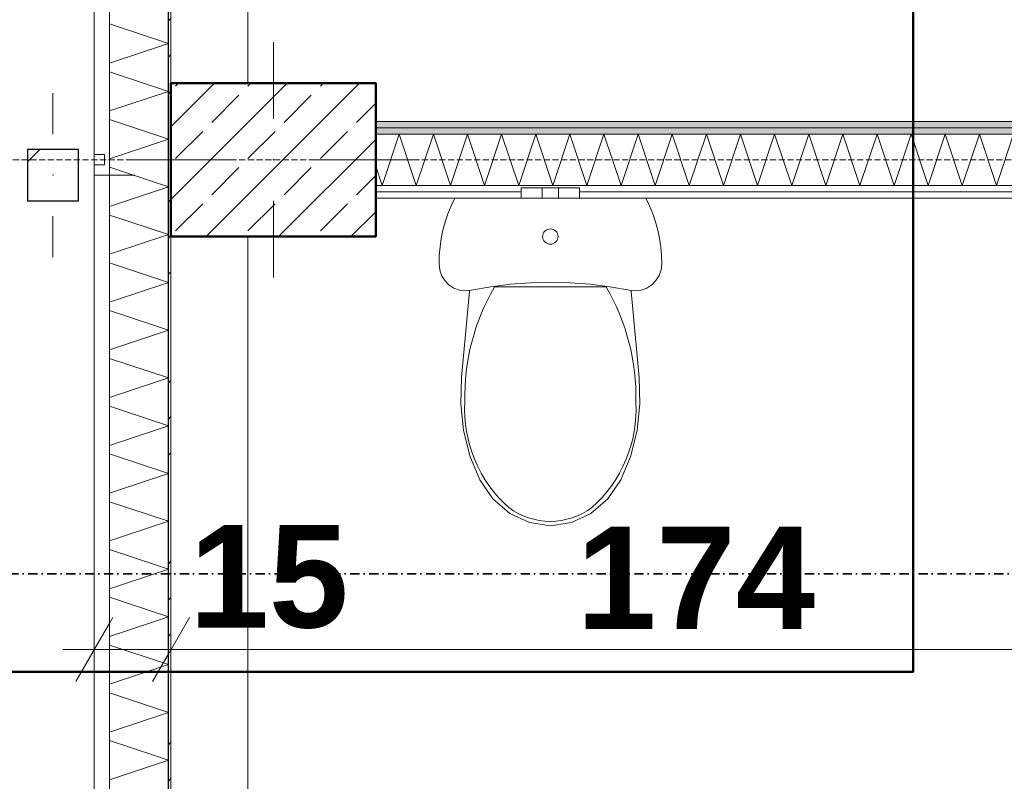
# Model space of a CAD drawing. Extents: x -7314 to 11761, y 144 to 9383.
# Tile 17 of 193: x 884 to 1077, y 2465 to 2614. Entities that reach past the tile are written whole.
import ezdxf
from ezdxf.xclip import XClip

# ---------------------------------------------------------------- set-up
doc = ezdxf.new("R2010")
doc.units = 0
doc.header["$MEASUREMENT"] = 0
doc.header["$XCLIPFRAME"] = 0
for name, pattern in [('Krawędzie ukryte', [68, 48, -20]), ('Kropki i Kreski', [144, 72, -36, 0, -36]), ('Wipeout_Contour', [20000, 0, -20000])]:
    doc.linetypes.add(name, pattern=pattern)
for name, color, linetype in [('_FORMA - struktura elewacja', 7, 'Continuous'), ('FORMA - Arch 01 - 220-A Ściany', 7, 'Continuous'), ('FORMA - Arch 01 - 410-K Osie', 7, 'Continuous'), ('FORMA - Arch 01 - 440-K Słupy', 7, 'Continuous'), ('FORMA - Arch 01 - 540-I Ogrzewanie', 7, 'Continuous'), ('FORMA - Arch 01 - PZT-5 Opisy ogólne', 7, 'Continuous'), ('FORMA - Arch 02 - Strefy', 7, 'Continuous'), ('FORMA - Arch 02 - Ściany zewnętrzne', 7, 'Continuous'), ('FORMA - Arch 04 - Wymiary ogólne', 7, 'Continuous')]:
    doc.layers.add(name, color=color, linetype=linetype)
doc.styles.add('STYL_AUTOMATYCZNY_9', font='arial.ttf')
pattern_1 = [(0, (4185.3, -5972.398), (0, 7.5), [0, -7.5])]

# ---------------------------------------------------------------- blocks, each defined once
blk = doc.blocks.new('*X361')
at = {"layer": 'FORMA - Arch 01 - 220-A Ściany', "color": 7, "linetype": 'Continuous', "lineweight": 5, "ltscale": 0.025}
for p, q in [((902.04, 2613.44), (913.54, 2609.6)), ((913.54, 2609.6), (902.04, 2605.77)), ((902.04, 2604.1), (913.54, 2600.27)), ((913.54, 2600.27), (902.04, 2596.44)), ((902.04, 2594.77), (913.54, 2590.94)), ((913.54, 2590.94), (902.04, 2587.1)), ((902.04, 2585.44), (913.54, 2581.6)), ((913.54, 2581.6), (902.04, 2577.77)), ((902.04, 2576.1), (913.54, 2572.27)), ((913.54, 2572.27), (902.04, 2568.44)), ((902.04, 2566.77), (913.54, 2562.94)), ((913.54, 2562.94), (902.04, 2559.1)), ((902.04, 2557.44), (913.54, 2553.6)), ((913.54, 2553.6), (902.04, 2549.77)), ((902.04, 2548.1), (913.54, 2544.27)), ((913.54, 2544.27), (902.04, 2540.44)), ((902.04, 2538.77), (913.54, 2534.94)), ((913.54, 2534.94), (902.04, 2531.1)), ((902.04, 2529.44), (913.54, 2525.6)), ((913.54, 2525.6), (902.04, 2521.77)), ((902.04, 2520.1), (913.54, 2516.27)), ((913.54, 2516.27), (902.04, 2512.44)), ((902.04, 2510.77), (913.54, 2506.94)), ((913.54, 2506.94), (902.04, 2503.1)), ((902.04, 2501.44), (913.54, 2497.6)), ((913.54, 2497.6), (902.04, 2493.77)), ((902.04, 2492.1), (913.54, 2488.27)), ((913.54, 2488.27), (902.04, 2484.44)), ((902.04, 2482.77), (913.54, 2478.94)), ((913.54, 2478.94), (902.04, 2475.1)), ((902.04, 2473.44), (913.54, 2469.6)), ((913.54, 2469.6), (902.04, 2465.77))]:
    blk.add_line(p, q, dxfattribs=at)
blk = doc.blocks.new('*X374')
at = {"layer": 'FORMA - Arch 01 - 220-A Ściany', "color": 7, "linetype": 'Continuous', "lineweight": 5, "ltscale": 0.025}
for p, q in [((955.3, 2581.9), (958.63, 2591.9)), ((958.63, 2591.9), (961.97, 2581.9)), ((961.97, 2581.9), (965.3, 2591.9)), ((965.3, 2591.9), (968.63, 2581.9)), ((968.63, 2581.9), (971.97, 2591.9)), ((971.97, 2591.9), (975.3, 2581.9)), ((975.3, 2581.9), (978.63, 2591.9)), ((978.63, 2591.9), (981.97, 2581.9)), ((981.97, 2581.9), (985.3, 2591.9)), ((985.3, 2591.9), (988.63, 2581.9)), ((988.63, 2581.9), (991.97, 2591.9)), ((991.97, 2591.9), (995.3, 2581.9)), ((995.3, 2581.9), (998.63, 2591.9)), ((998.63, 2591.9), (1001.97, 2581.9)), ((1001.97, 2581.9), (1005.3, 2591.9)), ((1005.3, 2591.9), (1008.63, 2581.9)), ((1008.63, 2581.9), (1011.97, 2591.9)), ((1011.97, 2591.9), (1015.3, 2581.9)), ((1015.3, 2581.9), (1018.63, 2591.9)), ((1018.63, 2591.9), (1021.97, 2581.9)), ((1021.97, 2581.9), (1025.3, 2591.9)), ((1025.3, 2591.9), (1028.63, 2581.9)), ((1028.63, 2581.9), (1031.97, 2591.9)), ((1031.97, 2591.9), (1035.3, 2581.9)), ((1035.3, 2581.9), (1038.63, 2591.9)), ((1038.63, 2591.9), (1041.97, 2581.9)), ((1041.97, 2581.9), (1045.3, 2591.9)), ((1045.3, 2591.9), (1048.63, 2581.9)), ((1048.63, 2581.9), (1051.97, 2591.9)), ((1051.97, 2591.9), (1055.3, 2581.9)), ((1055.3, 2581.9), (1058.63, 2591.9)), ((1058.63, 2591.9), (1061.97, 2581.9)), ((1061.97, 2581.9), (1065.3, 2591.9)), ((1065.3, 2591.9), (1068.63, 2581.9)), ((1068.63, 2581.9), (1071.97, 2591.9)), ((1071.97, 2591.9), (1075.3, 2581.9)), ((1075.3, 2581.9), (1078.63, 2591.9)), ((1078.63, 2591.9), (1081.97, 2581.9)), ((1081.97, 2581.9), (1085.3, 2591.9)), ((1085.3, 2591.9), (1088.63, 2581.9)), ((954.04, 2585.67), (955.3, 2581.9)), ((1088.63, 2581.9), (1090.29, 2586.87))]:
    blk.add_line(p, q, dxfattribs=at)
blk = doc.blocks.new('Rysunek_1_1', base_point=(4185.3, -5972.4))
at = {"layer": '_FORMA - struktura elewacja', "color": 1, "linetype": 'Continuous', "lineweight": 13, "ltscale": 0.025}
for p, q in [((890.99, 2591.9), (890.99, 2599.9)), ((890.99, 2575.9), (890.99, 2567.9))]:
    blk.add_line(p, q, dxfattribs=at)
at = {"color": 254, "linetype": 'Wipeout_Contour', "lineweight": 0, "ltscale": 10932.813116}
blk.add_wipeout([(885.99, 2588.9), (885.99, 2578.9), (895.99, 2578.9), (895.99, 2588.9)], dxfattribs=at).dxf.layer = '_FORMA - struktura elewacja'
at = {"color": 254, "linetype": 'Wipeout_Contour', "lineweight": 0, "ltscale": 18256.97488}
blk.add_wipeout([(899.04, 7923.64), (899.04, 721.9), (902.04, 721.9), (902.04, 7923.64)], dxfattribs=at).dxf.layer = 'FORMA - Arch 01 - 220-A Ściany'
at = {"color": 254, "linetype": 'Wipeout_Contour', "lineweight": 0, "ltscale": 13912.844038}
blk.add_wipeout([(954.04, 2593.15), (3294.06, 2593.15), (3294.69, 2594.4), (954.04, 2594.4)], dxfattribs=at).dxf.layer = 'FORMA - Arch 01 - 220-A Ściany'
at = {"color": 254, "linetype": 'Wipeout_Contour', "lineweight": 0, "ltscale": 13437.202621}
blk.add_wipeout([(1323.04, 2579.4), (914.04, 2579.4), (914.04, 2385.4), (914.04, 2366.15), (1323.04, 2366.15)], dxfattribs=at).dxf.layer = 'FORMA - Arch 02 - Strefy'
at = {"layer": '_FORMA - struktura elewacja', "linetype": 'Continuous', "lineweight": 13}
h = blk.add_hatch(dxfattribs=at)
h.set_pattern_fill('Beton_zbrojony_0001', color=251, style=0, pattern_type=2)
h.set_pattern_definition([(45, (4185.3, -5972.398), (-18.384776, 18.384776), []), (45, (4176.107, -5963.206), (-18.384776, 18.384776), [19.5, -6.5])])
h.paths.add_polyline_path([(885.99, 2588.9), (885.99, 2578.9), (895.99, 2578.9), (895.99, 2588.9)])
at = {"layer": 'FORMA - Arch 01 - 220-A Ściany', "linetype": 'Continuous', "lineweight": 5}
h = blk.add_hatch(dxfattribs=at)
h.set_pattern_fill('Gips_0001', style=0, pattern_type=2)
h.set_pattern_definition(pattern_1)
h.paths.add_polyline_path([(954.04, 2593.15), (3294.06, 2593.15), (3294.69, 2594.4), (954.04, 2594.4)])
at = {"layer": '_FORMA - struktura elewacja', "color": 7, "linetype": 'Continuous', "lineweight": 25, "ltscale": 0.025, "flags": 128}
blk.add_lwpolyline([(885.99, 2588.9), (885.99, 2578.9), (895.99, 2578.9), (895.99, 2588.9)], close=True, dxfattribs=at)
at = {"layer": '_FORMA - struktura elewacja', "color": 1, "linetype": 'Continuous', "lineweight": 13, "ltscale": 0.025}
blk.add_point((890.99, 2583.9), dxfattribs=at)
at = {"layer": 'FORMA - Arch 01 - 220-A Ściany', "color": 7, "linetype": 'Continuous', "lineweight": 18, "ltscale": 0.025}
blk.add_line((902.04, 7923.64), (902.04, 721.9), dxfattribs=at)
at = {"layer": 'FORMA - Arch 01 - 220-A Ściany', "color": 7, "linetype": 'Continuous', "lineweight": 15, "ltscale": 0.025, "flags": 128}
blk.add_lwpolyline([(3294.69, 2594.4), (954.04, 2594.4)], dxfattribs=at)
at = {"color": 254, "linetype": 'Wipeout_Contour', "lineweight": 0, "ltscale": 8513.493381}
blk.add_wipeout([(913.54, 950.9), (914.04, 950.9), (914.04, 2792.43), (913.54, 2792.43)], dxfattribs=at).dxf.layer = 'FORMA - Arch 01 - 220-A Ściany'
at = {"color": 254, "linetype": 'Wipeout_Contour', "lineweight": 0, "ltscale": 11101.443371}
blk.add_wipeout([(1087.79, 2580.65), (954.04, 2580.65), (954.04, 2579.4), (1087.79, 2579.4)], dxfattribs=at).dxf.layer = 'FORMA - Arch 01 - 220-A Ściany'
at = {"layer": 'FORMA - Arch 01 - 220-A Ściany', "linetype": 'Continuous', "lineweight": 5}
h = blk.add_hatch(dxfattribs=at)
h.set_pattern_fill('Aluminium_0001', style=0, pattern_type=2)
h.set_pattern_definition([(45, (4185.3, -5972.398), (-17.67767, 17.67767), []), (45, (4181.764, -5968.863), (-17.67767, 17.67767), []), (45, (4178.229, -5965.327), (-17.67767, 17.67767), [])])
h.paths.add_polyline_path([(913.54, 950.9), (914.04, 950.9), (914.04, 2792.43), (913.54, 2792.43)])
h = blk.add_hatch(dxfattribs=at)
h.set_pattern_fill('Gips_0001', style=0, pattern_type=2)
h.set_pattern_definition(pattern_1)
h.paths.add_polyline_path([(1087.79, 2580.65), (954.04, 2580.65), (954.04, 2579.4), (1087.79, 2579.4)])
at = {"layer": 'FORMA - Arch 01 - 220-A Ściany', "color": 7, "linetype": 'Continuous', "lineweight": 15, "ltscale": 0.025, "flags": 128}
blk.add_lwpolyline([(954.04, 2579.4), (1087.79, 2579.4)], dxfattribs=at)
at = {"color": 254, "linetype": 'Wipeout_Contour', "lineweight": 0, "ltscale": 18256.97488}
blk.add_wipeout([(899.04, 7923.64), (899.04, 721.9), (902.04, 721.9), (902.04, 7923.64)], dxfattribs=at).dxf.layer = 'FORMA - Arch 01 - 220-A Ściany'
at = {"color": 254, "linetype": 'Wipeout_Contour', "lineweight": 0, "ltscale": 13908.170612}
blk.add_wipeout([(954.04, 2591.9), (3293.83, 2591.9), (3294.02, 2593.08), (954.04, 2593.15)], dxfattribs=at).dxf.layer = 'FORMA - Arch 01 - 220-A Ściany'
at = {"layer": 'FORMA - Arch 01 - 220-A Ściany', "linetype": 'Continuous', "lineweight": 5}
h = blk.add_hatch(dxfattribs=at)
h.set_pattern_fill('Gips_0001', style=0, pattern_type=2)
h.set_pattern_definition(pattern_1)
h.paths.add_polyline_path([(954.04, 2591.9), (3293.83, 2591.9), (3294.02, 2593.08), (954.04, 2593.15)])
at = {"layer": 'FORMA - Arch 01 - 220-A Ściany', "color": 7, "linetype": 'Continuous', "lineweight": 13, "ltscale": 0.025}
for p, q in [((899.04, 7923.64), (899.04, 721.9)), ((3294.06, 2593.15), (954.04, 2593.15))]:
    blk.add_line(p, q, dxfattribs=at)
at = {"layer": 'FORMA - Arch 01 - 220-A Ściany', "color": 7, "linetype": 'Continuous', "lineweight": 18, "ltscale": 0.025, "flags": 128}
blk.add_lwpolyline([(899.04, 7923.64), (902.04, 7923.64), (902.04, 721.9), (899.04, 721.9)], close=True, dxfattribs=at)
at = {"color": 254, "linetype": 'Wipeout_Contour', "lineweight": 0, "ltscale": 11107.063148}
blk.add_wipeout([(1089.04, 2581.9), (954.04, 2581.9), (954.04, 2580.65), (1089.04, 2580.65)], dxfattribs=at).dxf.layer = 'FORMA - Arch 01 - 220-A Ściany'
at = {"layer": 'FORMA - Arch 01 - 220-A Ściany', "linetype": 'Continuous', "lineweight": 5}
h = blk.add_hatch(dxfattribs=at)
h.set_pattern_fill('Gips_0001', style=0, pattern_type=2)
h.set_pattern_definition(pattern_1)
h.paths.add_polyline_path([(1089.04, 2581.9), (954.04, 2581.9), (954.04, 2580.65), (1089.04, 2580.65)])
at = {"layer": 'FORMA - Arch 01 - 220-A Ściany', "color": 7, "linetype": 'Continuous', "lineweight": 13, "ltscale": 0.025}
blk.add_line((954.04, 2580.65), (1089.04, 2580.65), dxfattribs=at)
at = {"color": 254, "linetype": 'Wipeout_Contour', "lineweight": 0, "ltscale": 18256.97488}
blk.add_wipeout([(899.04, 7923.64), (899.04, 721.9), (902.04, 721.9), (902.04, 7923.64)], dxfattribs=at).dxf.layer = 'FORMA - Arch 01 - 220-A Ściany'
at = {"layer": 'FORMA - Arch 01 - 220-A Ściany', "color": 7, "linetype": 'Continuous', "lineweight": 18, "ltscale": 0.025}
blk.add_line((902.04, 4618.9), (902.04, 721.9), dxfattribs=at)
at = {"color": 254, "linetype": 'Wipeout_Contour', "lineweight": 0, "ltscale": 11128.955487}
blk.add_wipeout([(1090.29, 2591.9), (954.04, 2591.9), (954.04, 2581.9), (1090.29, 2581.9)], dxfattribs=at).dxf.layer = 'FORMA - Arch 01 - 220-A Ściany'
at = {"layer": 'FORMA - Arch 01 - 220-A Ściany', "color": 7, "linetype": 'Continuous', "lineweight": 13, "ltscale": 0.025}
for p, q in [((1090.29, 2591.9), (954.04, 2591.9)), ((954.04, 2581.9), (1090.29, 2581.9))]:
    blk.add_line(p, q, dxfattribs=at)
at = {"color": 7, "linetype": 'Continuous', "lineweight": 13, "ltscale": 0.025}
blk.add_blockref('*X374', (0, 0), dxfattribs=at)
at = {"color": 254, "linetype": 'Wipeout_Contour', "lineweight": 0, "ltscale": 18256.97488}
blk.add_wipeout([(899.04, 7923.64), (899.04, 721.9), (902.04, 721.9), (902.04, 7923.64)], dxfattribs=at).dxf.layer = 'FORMA - Arch 01 - 220-A Ściany'
at = {"layer": 'FORMA - Arch 01 - 220-A Ściany', "color": 7, "linetype": 'Continuous', "lineweight": 13, "ltscale": 0.025}
blk.add_line((899.04, 7923.64), (899.04, 721.9), dxfattribs=at)
at = {"layer": 'FORMA - Arch 01 - 220-A Ściany', "color": 7, "linetype": 'Continuous', "lineweight": 18, "ltscale": 0.025, "flags": 128}
blk.add_lwpolyline([(899.04, 7923.64), (902.04, 7923.64), (902.04, 721.9), (899.04, 721.9)], close=True, dxfattribs=at)
at = {"color": 254, "linetype": 'Wipeout_Contour', "lineweight": 0, "ltscale": 11045.577009}
blk.add_wipeout([(982.45, 2579.4), (984.12, 2579.4), (984.12, 2581.4), (982.45, 2581.4)], dxfattribs=at).dxf.layer = 'FORMA - Arch 01 - 540-I Ogrzewanie'
at = {"color": 254, "linetype": 'Wipeout_Contour', "lineweight": 0, "ltscale": 11050.569035}
blk.add_wipeout([(986.55, 2579.4), (987.02, 2579.4), (987.02, 2581.4), (986.55, 2581.4)], dxfattribs=at).dxf.layer = 'FORMA - Arch 01 - 540-I Ogrzewanie'
at = {"layer": 'FORMA - Arch 01 - 540-I Ogrzewanie', "color": 6, "linetype": 'Continuous', "lineweight": 15, "ltscale": 0.025}
blk.add_line((982.45, 2579.4), (982.45, 2581.4), dxfattribs=at)
at = {"color": 254, "linetype": 'Wipeout_Contour', "lineweight": 0, "ltscale": 12755.502226}
blk.add_wipeout([(902.04, 950.9), (911.04, 950.9), (913.54, 950.9), (913.54, 2792.43), (911.04, 2792.43), (902.04, 2792.43)], dxfattribs=at).dxf.layer = 'FORMA - Arch 01 - 220-A Ściany'
at = {"color": 254, "linetype": 'Wipeout_Contour', "lineweight": 0, "ltscale": 10876.691148}
blk.add_wipeout([(899.04, 2566.9), (899.04, 2564.9), (901.04, 2564.9), (901.04, 2566.9)], dxfattribs=at).dxf.layer = 'FORMA - Arch 01 - 220-A Ściany'
at = {"color": 254, "linetype": 'Wipeout_Contour', "lineweight": 0, "ltscale": 11051.712531}
blk.add_wipeout([(987.02, 2579.4), (988.15, 2579.4), (988.15, 2581.4), (987.02, 2581.4)], dxfattribs=at).dxf.layer = 'FORMA - Arch 01 - 540-I Ogrzewanie'
at = {"layer": 'FORMA - Arch 01 - 220-A Ściany', "color": 7, "linetype": 'Continuous', "lineweight": 25, "ltscale": 0.025}
blk.add_line((913.54, 950.9), (913.54, 2792.43), dxfattribs=at)
at = {"layer": 'FORMA - Arch 01 - 220-A Ściany', "color": 7, "linetype": 'Continuous', "lineweight": 15, "ltscale": 0.025, "flags": 128}
for points in [[(914.04, 950.9), (914.04, 2792.43)], [(914.04, 2594.4), (914.04, 2579.4)]]:
    blk.add_lwpolyline(points, dxfattribs=at)
at = {"color": 7, "linetype": 'Continuous', "lineweight": 13, "ltscale": 0.025}
blk.add_blockref('*X361', (0, 0), dxfattribs=at)
at = {"color": 254, "linetype": 'Wipeout_Contour', "lineweight": 0, "ltscale": 11048.499946}
blk.add_wipeout([(984.12, 2579.4), (986.55, 2579.4), (986.55, 2581.4), (984.12, 2581.4)], dxfattribs=at).dxf.layer = 'FORMA - Arch 01 - 540-I Ogrzewanie'
at = {"color": 254, "linetype": 'Wipeout_Contour', "lineweight": 0, "ltscale": 11053.330933}
blk.add_wipeout([(988.15, 2579.4), (989.28, 2579.4), (989.28, 2581.4), (988.15, 2581.4)], dxfattribs=at).dxf.layer = 'FORMA - Arch 01 - 540-I Ogrzewanie'
at = {"layer": 'FORMA - Arch 01 - 540-I Ogrzewanie', "color": 6, "linetype": 'Continuous', "lineweight": 15, "ltscale": 0.025}
for p, q in [((982.45, 2581.4), (984.12, 2581.4)), ((984.12, 2581.4), (986.55, 2581.4)), ((986.55, 2581.4), (987.02, 2581.4)), ((986.55, 2579.4), (986.55, 2581.4)), ((987.02, 2581.4), (988.15, 2581.4)), ((982.45, 2579.4), (984.12, 2579.4)), ((984.12, 2579.4), (986.55, 2579.4)), ((986.55, 2579.4), (987.02, 2579.4)), ((987.02, 2579.4), (988.15, 2579.4))]:
    blk.add_line(p, q, dxfattribs=at)
at = {"color": 254, "linetype": 'Wipeout_Contour', "lineweight": 0, "ltscale": 10481.606042}
blk.add_wipeout([(899.04, 3986.46), (899.04, 721.9), (902.04, 721.9), (902.04, 3986.46)], dxfattribs=at).dxf.layer = 'FORMA - Arch 01 - 220-A Ściany'
at = {"color": 254, "linetype": 'Wipeout_Contour', "lineweight": 0, "ltscale": 11054.476205}
blk.add_wipeout([(989.28, 2579.4), (989.75, 2579.4), (989.75, 2581.4), (989.28, 2581.4)], dxfattribs=at).dxf.layer = 'FORMA - Arch 01 - 540-I Ogrzewanie'
at = {"color": 254, "linetype": 'Wipeout_Contour', "lineweight": 0, "ltscale": 11401.684256}
blk.add_wipeout([(929.04, 2792.43), (914.04, 2792.43), (914.04, 2601.9), (929.04, 2601.9)], dxfattribs=at).dxf.layer = 'FORMA - Arch 02 - Ściany zewnętrzne'
at = {"color": 254, "linetype": 'Wipeout_Contour', "lineweight": 0, "ltscale": 10542.586458}
blk.add_wipeout([(914.04, 2366.15), (929.04, 2366.15), (929.04, 2571.9), (914.04, 2571.9)], dxfattribs=at).dxf.layer = 'FORMA - Arch 02 - Ściany zewnętrzne'
at = {"layer": 'FORMA - Arch 01 - 220-A Ściany', "color": 7, "linetype": 'Continuous', "lineweight": 18, "ltscale": 0.025}
blk.add_line((902.04, 2792.43), (902.04, 950.9), dxfattribs=at)
at = {"layer": 'FORMA - Arch 02 - Ściany zewnętrzne', "color": 7, "linetype": 'Continuous', "lineweight": 13, "ltscale": 0.025, "flags": 128}
for points in [[(914.04, 2792.43), (914.04, 2601.9)], [(929.04, 2601.9), (929.04, 2792.43)], [(914.04, 2571.9), (914.04, 2366.15)], [(929.04, 2366.15), (929.04, 2571.9)]]:
    blk.add_lwpolyline(points, dxfattribs=at)
at = {"layer": 'FORMA - Arch 04 - Wymiary ogólne', "color": 154, "linetype": 'Continuous', "lineweight": 13, "ltscale": 0.025}
for p, q in [((914.04, 2500.62), (914.04, 2481.87)), ((910.43, 2484.99), (917.65, 2497.49)), ((1087.79, 2491.24), (914.04, 2491.24))]:
    blk.add_line(p, q, dxfattribs=at)
at = {"layer": 'FORMA - Arch 04 - Wymiary ogólne', "color": 154, "linetype": 'Continuous', "lineweight": 13, "insert": (917.65, 2495.24), "char_height": 20, "width": 30.509, "attachment_point": 7, "style": 'STYL_AUTOMATYCZNY_9'}
blk.add_mtext('\\A1;{\\pql;\\fArial|b1|i0|c238|p0;\\W1.000000;15}', dxfattribs=at)
at = {"color": 254, "linetype": 'Wipeout_Contour', "lineweight": 0, "ltscale": 10955.991471}
blk.add_wipeout([(899.04, 2587.9), (899.04, 2585.9), (901.04, 2585.9), (901.04, 2587.9)], dxfattribs=at).dxf.layer = 'FORMA - Arch 01 - 220-A Ściany'
at = {"color": 254, "linetype": 'Wipeout_Contour', "lineweight": 0, "ltscale": 10876.691148}
blk.add_wipeout([(899.04, 2566.9), (899.04, 2564.9), (901.04, 2564.9), (901.04, 2566.9)], dxfattribs=at).dxf.layer = 'FORMA - Arch 01 - 220-A Ściany'
at = {"color": 254, "linetype": 'Wipeout_Contour', "lineweight": 0, "ltscale": 11056.554267}
blk.add_wipeout([(989.75, 2581.4), (989.75, 2579.4), (992.18, 2579.4), (992.18, 2581.4)], dxfattribs=at).dxf.layer = 'FORMA - Arch 01 - 540-I Ogrzewanie'
at = {"layer": 'FORMA - Arch 01 - 220-A Ściany', "color": 7, "linetype": 'Continuous', "lineweight": 13, "ltscale": 0.025}
blk.add_line((899.04, 2566.9), (899.04, 2564.9), dxfattribs=at)
at = {"layer": 'FORMA - Arch 01 - 220-A Ściany', "color": 7, "linetype": 'Continuous', "lineweight": 18, "ltscale": 0.025, "flags": 128}
blk.add_lwpolyline([(899.04, 2566.9), (901.04, 2566.9), (901.04, 2564.9), (899.04, 2564.9)], close=True, dxfattribs=at)
at = {"layer": 'FORMA - Arch 01 - 540-I Ogrzewanie', "color": 6, "linetype": 'Continuous', "lineweight": 15, "ltscale": 0.025}
for p, q in [((988.15, 2581.4), (989.28, 2581.4)), ((989.28, 2581.4), (989.75, 2581.4)), ((989.75, 2579.4), (989.75, 2581.4)), ((988.15, 2579.4), (989.28, 2579.4)), ((989.28, 2579.4), (989.75, 2579.4))]:
    blk.add_line(p, q, dxfattribs=at)
at = {"color": 254, "linetype": 'Wipeout_Contour', "lineweight": 0, "ltscale": 11001.699031}
blk.add_wipeout([(914.04, 2571.9), (954.04, 2571.9), (954.04, 2601.9), (914.04, 2601.9)], dxfattribs=at).dxf.layer = 'FORMA - Arch 01 - 440-K Słupy'
at = {"color": 254, "linetype": 'Wipeout_Contour', "lineweight": 0, "ltscale": 11059.496281}
blk.add_wipeout([(992.18, 2579.4), (993.85, 2579.4), (993.85, 2581.4), (992.18, 2581.4)], dxfattribs=at).dxf.layer = 'FORMA - Arch 01 - 540-I Ogrzewanie'
at = {"layer": 'FORMA - Arch 01 - 440-K Słupy', "linetype": 'Continuous', "lineweight": 5}
h = blk.add_hatch(dxfattribs=at)
h.set_pattern_fill('beton_zbrojony_gęsty_0001', style=0, pattern_type=2)
h.set_pattern_definition([(45, (4185.3, -5972.398), (-7.071068, 7.071068), []), (45, (4181.764, -5968.863), (-7.071068, 7.071068), [7.5, -2.5])])
h.paths.add_polyline_path([(914.04, 2571.9), (954.04, 2571.9), (954.04, 2601.9), (914.04, 2601.9)])
at = {"layer": 'FORMA - Arch 01 - 410-K Osie', "color": 7, "linetype": 'Krawędzie ukryte', "lineweight": 13, "ltscale": 0.025}
blk.add_line((914.04, 567.07), (914.04, 8978.35), dxfattribs=at)
at = {"layer": 'FORMA - Arch 01 - 440-K Słupy', "color": 1, "linetype": 'Continuous', "lineweight": 13, "ltscale": 0.025}
for p, q in [((934.04, 2594.9), (934.04, 2609.9)), ((926.04, 2586.9), (906.04, 2586.9)), ((942.04, 2586.9), (962.04, 2586.9)), ((934.04, 2578.9), (934.04, 2563.9))]:
    blk.add_line(p, q, dxfattribs=at)
at = {"layer": 'FORMA - Arch 01 - 440-K Słupy', "color": 7, "linetype": 'Continuous', "lineweight": 25, "ltscale": 0.025, "flags": 128}
blk.add_lwpolyline([(914.04, 2571.9), (954.04, 2571.9), (954.04, 2601.9), (914.04, 2601.9)], dxfattribs=at)
at = {"layer": 'FORMA - Arch 01 - 440-K Słupy', "color": 1, "linetype": 'Continuous', "lineweight": 13, "ltscale": 0.025}
blk.add_point((934.04, 2586.9), dxfattribs=at)
at = {"layer": 'FORMA - Arch 01 - 540-I Ogrzewanie', "color": 6, "linetype": 'Continuous', "lineweight": 15, "ltscale": 0.025}
for p, q in [((989.75, 2581.4), (992.18, 2581.4)), ((992.18, 2581.4), (993.85, 2581.4)), ((993.85, 2579.4), (993.85, 2581.4)), ((989.75, 2579.4), (992.18, 2579.4)), ((992.18, 2579.4), (993.85, 2579.4))]:
    blk.add_line(p, q, dxfattribs=at)
at = {"color": 254, "linetype": 'Wipeout_Contour', "lineweight": 0, "ltscale": 10481.606042}
blk.add_wipeout([(899.04, 3986.46), (899.04, 721.9), (902.04, 721.9), (902.04, 3986.46)], dxfattribs=at).dxf.layer = 'FORMA - Arch 01 - 220-A Ściany'
at = {"layer": '_FORMA - struktura elewacja', "color": 1, "linetype": 'Continuous', "lineweight": 13, "ltscale": 0.025}
blk.add_line((898.99, 2583.9), (906.99, 2583.9), dxfattribs=at)
at = {"layer": 'FORMA - Arch 01 - 220-A Ściany', "color": 7, "linetype": 'Continuous', "lineweight": 13, "ltscale": 0.025}
blk.add_line((899.04, 3986.46), (899.04, 721.9), dxfattribs=at)
at = {"layer": 'FORMA - Arch 01 - 220-A Ściany', "color": 7, "linetype": 'Continuous', "lineweight": 18, "ltscale": 0.025, "flags": 128}
blk.add_lwpolyline([(899.04, 3986.46), (902.04, 3986.46), (902.04, 721.9), (899.04, 721.9)], close=True, dxfattribs=at)
at = {"layer": 'FORMA - Arch 01 - PZT-5 Opisy ogólne', "color": 7, "linetype": 'Kropki i Kreski', "lineweight": 35, "ltscale": 0.025}
blk.add_line((701.17, 2505.98), (3901.95, 2505.98), dxfattribs=at)
at = {"layer": 'FORMA - Arch 04 - Wymiary ogólne', "color": 154, "linetype": 'Continuous', "lineweight": 13, "ltscale": 0.025}
for p, q in [((899.04, 2500.62), (899.04, 2481.87)), ((902.65, 2497.49), (895.43, 2484.99)), ((899.04, 2491.24), (892.93, 2491.24)), ((914.04, 2491.24), (899.04, 2491.24))]:
    blk.add_line(p, q, dxfattribs=at)
at = {"color": 254, "linetype": 'Wipeout_Contour', "lineweight": 0, "ltscale": 51654.603131}
blk.add_wipeout([(971.21, 2534.05), (972.45, 2529.08), (974.35, 2524.39), (976.91, 2520.67), (980.21, 2517.81), (984.05, 2516.02), (988.15, 2515.4), (992.26, 2516.02), (996.09, 2517.81), (999.39, 2520.67), (1001.95, 2524.39), (1003.85, 2529.08), (1005.09, 2534.05), (1005.64, 2539.19), (1005.49, 2544.36), (1002.25, 2579.4), (974.05, 2579.4), (970.82, 2544.36), (970.66, 2539.19)], dxfattribs=at).dxf.layer = 'FORMA - Arch 01 - 540-I Ogrzewanie'
at = {"layer": 'FORMA - Arch 01 - 540-I Ogrzewanie', "color": 6, "linetype": 'Continuous', "lineweight": 15, "ltscale": 0.025}
for p, q in [((988.15, 2562.09), (977.26, 2562.09)), ((999.04, 2562.09), (988.15, 2562.09))]:
    blk.add_line(p, q, dxfattribs=at)
at = {"layer": 'FORMA - Arch 01 - 540-I Ogrzewanie', "color": 6, "linetype": 'Continuous', "lineweight": 15, "ltscale": 0.025, "flags": 128}
blk.add_lwpolyline([(971.21, 2534.05), (972.45, 2529.08), (974.35, 2524.39), (976.91, 2520.67), (980.21, 2517.81), (984.05, 2516.02), (988.15, 2515.4), (992.26, 2516.02), (996.09, 2517.81), (999.39, 2520.67), (1001.95, 2524.39), (1003.85, 2529.08), (1005.09, 2534.05), (1005.64, 2539.19), (1005.49, 2544.36), (1002.25, 2579.4), (974.05, 2579.4), (970.82, 2544.36), (970.66, 2539.19)], close=True, dxfattribs=at)
at = {"layer": 'FORMA - Arch 01 - 540-I Ogrzewanie', "color": 6, "linetype": 'Continuous', "lineweight": 15, "ltscale": 0.025}
for centre, major_axis, start_param, end_param in [((1013.96, 2540.6), (0, 42.55), 1.041392, 1.594412), ((962.34, 2540.6), (0, 42.55), 4.688771, 5.241791), ((997.1, 2538.17), (0, 25.71), 1.515065, 2.415654), ((979.2, 2538.17), (0, 25.71), 3.867528, 4.768116), ((988.23, 2530.12), (0, 13.86), 2.509088, 3.135732), ((988.07, 2530.12), (0, 13.86), 3.147454, 3.774097)]:
    blk.add_ellipse(centre, major_axis=major_axis, ratio=0.999377, start_param=start_param, end_param=end_param, dxfattribs=at)
at = {"layer": 'FORMA - Arch 04 - Wymiary ogólne', "color": 154, "linetype": 'Continuous', "lineweight": 13, "insert": (993.29, 2495.24), "char_height": 20, "width": 45.7634, "attachment_point": 7, "style": 'STYL_AUTOMATYCZNY_9'}
blk.add_mtext('\\A1;{\\pql;\\fArial|b1|i0|c238|p0;\\W1.000000;174}', dxfattribs=at)
at = {"color": 254, "linetype": 'Wipeout_Contour', "lineweight": 0, "ltscale": 10955.991471}
blk.add_wipeout([(899.04, 2587.9), (899.04, 2585.9), (901.04, 2585.9), (901.04, 2587.9)], dxfattribs=at).dxf.layer = 'FORMA - Arch 01 - 220-A Ściany'
at = {"layer": 'FORMA - Arch 01 - 220-A Ściany', "color": 7, "linetype": 'Continuous', "lineweight": 13, "ltscale": 0.025}
blk.add_line((899.04, 2587.9), (899.04, 2585.9), dxfattribs=at)
at = {"layer": 'FORMA - Arch 01 - 220-A Ściany', "color": 7, "linetype": 'Continuous', "lineweight": 18, "ltscale": 0.025, "flags": 128}
blk.add_lwpolyline([(899.04, 2587.9), (901.04, 2587.9), (901.04, 2585.9), (899.04, 2585.9)], close=True, dxfattribs=at)
at = {"layer": 'FORMA - Arch 01 - 410-K Osie', "color": 7, "linetype": 'Krawędzie ukryte', "lineweight": 13, "ltscale": 0.025}
blk.add_line((3420.76, 2586.9), (587.6, 2586.9), dxfattribs=at)
at = {"color": 254, "linetype": 'Wipeout_Contour', "lineweight": 0, "ltscale": 112779.851782}
blk.add_wipeout([(969.47, 2579.4), (968.76, 2577.89), (968.14, 2576.34), (967.61, 2574.76), (967.18, 2573.15), (966.84, 2571.52), (966.6, 2569.87), (966.45, 2568.21), (966.4, 2566.55), (966.53, 2565.4), (966.91, 2564.3), (967.52, 2563.31), (968.33, 2562.48), (969.3, 2561.85), (970.39, 2561.45), (971.54, 2561.3), (972.7, 2561.4), (976.53, 2562.08), (980.39, 2562.57), (984.26, 2562.86), (988.15, 2562.95), (992.04, 2562.86), (995.91, 2562.57), (999.77, 2562.08), (1003.6, 2561.4), (1004.76, 2561.3), (1005.91, 2561.45), (1007, 2561.85), (1007.97, 2562.48), (1008.78, 2563.31), (1009.39, 2564.3), (1009.77, 2565.4), (1009.9, 2566.55), (1009.85, 2568.21), (1009.71, 2569.87), (1009.46, 2571.52), (1009.12, 2573.15), (1008.69, 2574.76), (1008.16, 2576.34), (1007.54, 2577.89), (1006.83, 2579.4)], dxfattribs=at).dxf.layer = 'FORMA - Arch 01 - 540-I Ogrzewanie'
at = {"layer": 'FORMA - Arch 01 - 540-I Ogrzewanie', "color": 6, "linetype": 'Continuous', "lineweight": 15, "ltscale": 0.025, "flags": 128}
blk.add_lwpolyline([(969.47, 2579.4), (968.76, 2577.89), (968.14, 2576.34), (967.61, 2574.76), (967.18, 2573.15), (966.84, 2571.52), (966.6, 2569.87), (966.45, 2568.21), (966.4, 2566.55), (966.53, 2565.4), (966.91, 2564.3), (967.52, 2563.31), (968.33, 2562.48), (969.3, 2561.85), (970.39, 2561.45), (971.54, 2561.3), (972.7, 2561.4), (976.53, 2562.08), (980.39, 2562.57), (984.26, 2562.86), (988.15, 2562.95), (992.04, 2562.86), (995.91, 2562.57), (999.77, 2562.08), (1003.6, 2561.4), (1004.76, 2561.3), (1005.91, 2561.45), (1007, 2561.85), (1007.97, 2562.48), (1008.78, 2563.31), (1009.39, 2564.3), (1009.77, 2565.4), (1009.9, 2566.55), (1009.85, 2568.21), (1009.71, 2569.87), (1009.46, 2571.52), (1009.12, 2573.15), (1008.69, 2574.76), (1008.16, 2576.34), (1007.54, 2577.89), (1006.83, 2579.4)], close=True, dxfattribs=at)
at = {"layer": 'FORMA - Arch 01 - 540-I Ogrzewanie', "color": 6, "linetype": 'Continuous', "lineweight": 15, "ltscale": 0.025}
blk.add_ellipse((988.15, 2571.9), major_axis=(1.5, 0), ratio=0.999724, dxfattribs=at)

msp = doc.modelspace()

# ---------------------------------------------------------------- block references
at = {"lineweight": 20}
ref = msp.add_blockref('Rysunek_1_1', (4185.29965, -5972.39804), dxfattribs=at)
XClip(ref).set_block_clipping_path([(254.0251470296, 246.5573808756), (9689.7973583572, 9358.9497337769)])

# ---------------------------------------------------------------- next in the draw order: linework, layer by layer
at = {"lineweight": 50}
for points in [[(809.04065, 2686.89689), (1059.04065, 2686.89689), (1059.04065, 2486.89689), (809.04065, 2486.89689), (809.04065, 2686.89689)], [(914.04065, 2601.89682), (914.04065, 2571.89682), (954.04065, 2571.89682), (954.04065, 2601.89682), (914.04065, 2601.89682)]]:
    msp.add_lwpolyline(points, dxfattribs=at)

doc.saveas('drawing.dxf')
